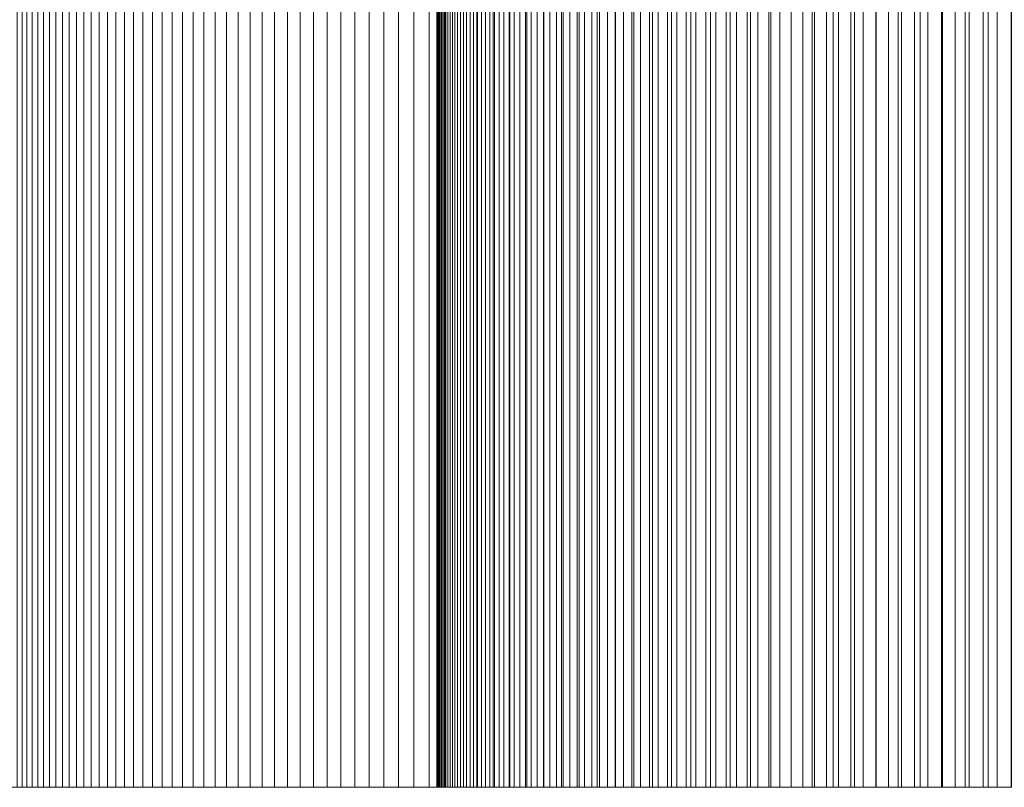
# Model space of a CAD drawing. Header units: centimetres. Extents: x -72 to 74, y -14 to 13.
# Tile 22 of 61: x -15.48 to -13.34, y 9.3 to 10.98. Entities that reach past the tile are written whole.
import ezdxf

# ---------------------------------------------------------------- set-up
doc = ezdxf.new("R2010")
doc.units = ezdxf.units.CM
doc.header["$LTSCALE"] = 2.54
doc.layers.add('Lucido design-1', color=7, linetype='Continuous')

# ---------------------------------------------------------------- blocks, each defined once
blk = doc.blocks.new('Gruppo-2-1')
at = {"color": 230, "linetype": 'Continuous', "lineweight": 9}
for points in [[(-15.5734, 13.3, -58.895), (-15.5734, 9.3, -58.895), (29.3447, 9.3, -58.895), (29.3447, 13.3, -58.895)], [(-15.4789, 13.3, 98.9622), (-15.4789, 9.3, 98.9622), (-15.4892, 9.3, 98.7999), (-15.4892, 13.3, 98.7999)], [(-15.4681, 13.3, 99.1246), (-15.4681, 9.3, 99.1246), (-15.4789, 9.3, 98.9622), (-15.4789, 13.3, 98.9622)], [(-15.4567, 13.3, 99.2868), (-15.4567, 9.3, 99.2868), (-15.4681, 9.3, 99.1246), (-15.4681, 13.3, 99.1246)], [(-15.4447, 13.3, 99.4491), (-15.4447, 9.3, 99.4491), (-15.4567, 9.3, 99.2868), (-15.4567, 13.3, 99.2868)], [(-15.4321, 13.3, 99.6113), (-15.4321, 9.3, 99.6113), (-15.4447, 9.3, 99.4491), (-15.4447, 13.3, 99.4491)], [(-15.419, 13.3, 99.7734), (-15.419, 9.3, 99.7734), (-15.4321, 9.3, 99.6113), (-15.4321, 13.3, 99.6113)], [(-15.4052, 13.3, 99.9355), (-15.4052, 9.3, 99.9355), (-15.419, 9.3, 99.7734), (-15.419, 13.3, 99.7734)], [(-15.3909, 13.3, 100.0976), (-15.3909, 9.3, 100.0976), (-15.4052, 9.3, 99.9355), (-15.4052, 13.3, 99.9355)], [(-15.3759, 13.3, 100.2596), (-15.3759, 9.3, 100.2596), (-15.3909, 9.3, 100.0976), (-15.3909, 13.3, 100.0976)], [(-15.3604, 13.3, 100.4215), (-15.3604, 9.3, 100.4215), (-15.3759, 9.3, 100.2596), (-15.3759, 13.3, 100.2596)], [(-15.3443, 13.3, 100.5834), (-15.3443, 9.3, 100.5834), (-15.3604, 9.3, 100.4215), (-15.3604, 13.3, 100.4215)], [(-15.3277, 13.3, 100.7452), (-15.3277, 9.3, 100.7452), (-15.3443, 9.3, 100.5834), (-15.3443, 13.3, 100.5834)], [(-15.3104, 13.3, 100.907), (-15.3104, 9.3, 100.907), (-15.3277, 9.3, 100.7452), (-15.3277, 13.3, 100.7452)], [(-15.2925, 13.3, 101.0687), (-15.2925, 9.3, 101.0687), (-15.3104, 9.3, 100.907), (-15.3104, 13.3, 100.907)], [(-15.2741, 13.3, 101.2304), (-15.2741, 9.3, 101.2304), (-15.2925, 9.3, 101.0687), (-15.2925, 13.3, 101.0687)], [(-15.2551, 13.3, 101.3919), (-15.2551, 9.3, 101.3919), (-15.2741, 9.3, 101.2304), (-15.2741, 13.3, 101.2304)], [(-15.2355, 13.3, 101.5534), (-15.2355, 9.3, 101.5534), (-15.2551, 9.3, 101.3919), (-15.2551, 13.3, 101.3919)], [(-15.2153, 13.3, 101.7148), (-15.2153, 9.3, 101.7148), (-15.2355, 9.3, 101.5534), (-15.2355, 13.3, 101.5534)], [(-15.1945, 13.3, 101.8762), (-15.1945, 9.3, 101.8762), (-15.2153, 9.3, 101.7148), (-15.2153, 13.3, 101.7148)], [(-15.1732, 13.3, 102.0375), (-15.1732, 9.3, 102.0375), (-15.1945, 9.3, 101.8762), (-15.1945, 13.3, 101.8762)], [(-15.1513, 13.3, 102.1987), (-15.1513, 9.3, 102.1987), (-15.1732, 9.3, 102.0375), (-15.1732, 13.3, 102.0375)], [(-15.1287, 13.3, 102.3598), (-15.1287, 9.3, 102.3598), (-15.1513, 9.3, 102.1987), (-15.1513, 13.3, 102.1987)], [(-15.1056, 13.3, 102.5208), (-15.1056, 9.3, 102.5208), (-15.1287, 9.3, 102.3598), (-15.1287, 13.3, 102.3598)], [(-15.082, 13.3, 102.6818), (-15.082, 9.3, 102.6818), (-15.1056, 9.3, 102.5208), (-15.1056, 13.3, 102.5208)], [(-15.0577, 13.3, 102.8427), (-15.0577, 9.3, 102.8427), (-15.082, 9.3, 102.6818), (-15.082, 13.3, 102.6818)], [(-15.0329, 13.3, 103.0034), (-15.0329, 9.3, 103.0034), (-15.0577, 9.3, 102.8427), (-15.0577, 13.3, 102.8427)], [(-15.0074, 13.3, 103.1641), (-15.0074, 9.3, 103.1641), (-15.0329, 9.3, 103.0034), (-15.0329, 13.3, 103.0034)], [(-14.9814, 13.3, 103.3247), (-14.9814, 9.3, 103.3247), (-15.0074, 9.3, 103.1641), (-15.0074, 13.3, 103.1641)], [(-14.9549, 13.3, 103.4852), (-14.9549, 9.3, 103.4852), (-14.9814, 9.3, 103.3247), (-14.9814, 13.3, 103.3247)], [(-14.9277, 13.3, 103.6456), (-14.9277, 9.3, 103.6456), (-14.9549, 9.3, 103.4852), (-14.9549, 13.3, 103.4852)], [(-14.8999, 13.3, 103.8059), (-14.8999, 9.3, 103.8059), (-14.9277, 9.3, 103.6456), (-14.9277, 13.3, 103.6456)], [(-14.8716, 13.3, 103.9661), (-14.8716, 9.3, 103.9661), (-14.8999, 9.3, 103.8059), (-14.8999, 13.3, 103.8059)], [(-14.8427, 13.3, 104.1262), (-14.8427, 9.3, 104.1262), (-14.8716, 9.3, 103.9661), (-14.8716, 13.3, 103.9661)], [(-14.8132, 13.3, 104.2862), (-14.8132, 9.3, 104.2862), (-14.8427, 9.3, 104.1262), (-14.8427, 13.3, 104.1262)], [(-14.7832, 13.3, 104.4461), (-14.7832, 9.3, 104.4461), (-14.8132, 9.3, 104.2862), (-14.8132, 13.3, 104.2862)], [(-14.7525, 13.3, 104.6059), (-14.7525, 9.3, 104.6059), (-14.7832, 9.3, 104.4461), (-14.7832, 13.3, 104.4461)], [(-14.7213, 13.3, 104.7655), (-14.7213, 9.3, 104.7655), (-14.7525, 9.3, 104.6059), (-14.7525, 13.3, 104.6059)], [(-14.6895, 13.3, 104.9251), (-14.6895, 9.3, 104.9251), (-14.7213, 9.3, 104.7655), (-14.7213, 13.3, 104.7655)], [(-14.6572, 13.3, 105.0845), (-14.6572, 9.3, 105.0845), (-14.6895, 9.3, 104.9251), (-14.6895, 13.3, 104.9251)], [(-14.6242, 13.3, 105.2438), (-14.6242, 9.3, 105.2438), (-14.6572, 9.3, 105.0845), (-14.6572, 13.3, 105.0845)], [(-14.5907, 13.3, 105.403), (-14.5907, 9.3, 105.403), (-14.6242, 9.3, 105.2438), (-14.6242, 13.3, 105.2438)], [(-14.5566, 13.3, 105.5621), (-14.5566, 9.3, 105.5621), (-14.5907, 9.3, 105.403), (-14.5907, 13.3, 105.403)], [(-14.5734, 13.3, 96.0359), (-14.5734, 9.3, 96.0359), (-14.5733, 9.3, 96.1695), (-14.5733, 13.3, 96.1695)], [(-14.5734, 13.3, -57.895), (-14.5734, 9.3, -57.895), (-14.5734, 9.3, 96.0359), (-14.5734, 13.3, 96.0359)], [(29.3447, 13.3, -57.895), (29.3447, 9.3, -57.895), (-14.5734, 9.3, -57.895), (-14.5734, 13.3, -57.895)], [(-14.5733, 13.3, 96.1695), (-14.5733, 9.3, 96.1695), (-14.5727, 9.3, 96.303), (-14.5727, 13.3, 96.303)], [(-14.5727, 13.3, 96.303), (-14.5727, 9.3, 96.303), (-14.5717, 9.3, 96.4365), (-14.5717, 13.3, 96.4365)], [(-14.5717, 13.3, 96.4365), (-14.5717, 9.3, 96.4365), (-14.5704, 9.3, 96.57), (-14.5704, 13.3, 96.57)], [(-14.5704, 13.3, 96.57), (-14.5704, 9.3, 96.57), (-14.5686, 9.3, 96.7036), (-14.5686, 13.3, 96.7036)], [(-14.5686, 13.3, 96.7036), (-14.5686, 9.3, 96.7036), (-14.5664, 9.3, 96.8371), (-14.5664, 13.3, 96.8371)], [(-14.5664, 13.3, 96.8371), (-14.5664, 9.3, 96.8371), (-14.5638, 9.3, 96.9706), (-14.5638, 13.3, 96.9706)], [(-14.5638, 13.3, 96.9706), (-14.5638, 9.3, 96.9706), (-14.5608, 9.3, 97.1041), (-14.5608, 13.3, 97.1041)], [(-14.5608, 13.3, 97.1041), (-14.5608, 9.3, 97.1041), (-14.5575, 9.3, 97.2375), (-14.5575, 13.3, 97.2375)], [(-14.5575, 13.3, 97.2375), (-14.5575, 9.3, 97.2375), (-14.5537, 9.3, 97.371), (-14.5537, 13.3, 97.371)], [(-14.522, 13.3, 105.721), (-14.522, 9.3, 105.721), (-14.5566, 9.3, 105.5621), (-14.5566, 13.3, 105.5621)], [(-14.5537, 13.3, 97.371), (-14.5537, 9.3, 97.371), (-14.5495, 9.3, 97.5045), (-14.5495, 13.3, 97.5045)], [(-14.5495, 13.3, 97.5045), (-14.5495, 9.3, 97.5045), (-14.5448, 9.3, 97.6379), (-14.5448, 13.3, 97.6379)], [(-14.5448, 13.3, 97.6379), (-14.5448, 9.3, 97.6379), (-14.5398, 9.3, 97.7714), (-14.5398, 13.3, 97.7714)], [(-14.5398, 13.3, 97.7714), (-14.5398, 9.3, 97.7714), (-14.5344, 9.3, 97.9048), (-14.5344, 13.3, 97.9048)], [(-14.5344, 13.3, 97.9048), (-14.5344, 9.3, 97.9048), (-14.5286, 9.3, 98.0382), (-14.5286, 13.3, 98.0382)], [(-14.5286, 13.3, 98.0382), (-14.5286, 9.3, 98.0382), (-14.5224, 9.3, 98.1716), (-14.5224, 13.3, 98.1716)], [(-14.5224, 13.3, 98.1716), (-14.5224, 9.3, 98.1716), (-14.5157, 9.3, 98.3049), (-14.5157, 13.3, 98.3049)], [(-14.4867, 13.3, 105.8798), (-14.4867, 9.3, 105.8798), (-14.522, 9.3, 105.721), (-14.522, 13.3, 105.721)], [(-14.5157, 13.3, 98.3049), (-14.5157, 9.3, 98.3049), (-14.5087, 9.3, 98.4383), (-14.5087, 13.3, 98.4383)], [(-14.5087, 13.3, 98.4383), (-14.5087, 9.3, 98.4383), (-14.5013, 9.3, 98.5716), (-14.5013, 13.3, 98.5716)], [(-14.5013, 13.3, 98.5716), (-14.5013, 9.3, 98.5716), (-14.4934, 9.3, 98.7049), (-14.4934, 13.3, 98.7049)], [(-14.4934, 13.3, 98.7049), (-14.4934, 9.3, 98.7049), (-14.4852, 9.3, 98.8381), (-14.4852, 13.3, 98.8381)], [(-14.4509, 13.3, 106.0385), (-14.4509, 9.3, 106.0385), (-14.4867, 9.3, 105.8798), (-14.4867, 13.3, 105.8798)], [(-14.4852, 13.3, 98.8381), (-14.4852, 9.3, 98.8381), (-14.4765, 9.3, 98.9714), (-14.4765, 13.3, 98.9714)], [(-14.4765, 13.3, 98.9714), (-14.4765, 9.3, 98.9714), (-14.4674, 9.3, 99.1046), (-14.4674, 13.3, 99.1046)], [(-14.4674, 13.3, 99.1046), (-14.4674, 9.3, 99.1046), (-14.458, 9.3, 99.2378), (-14.458, 13.3, 99.2378)], [(-14.458, 13.3, 99.2378), (-14.458, 9.3, 99.2378), (-14.4481, 9.3, 99.371), (-14.4481, 13.3, 99.371)], [(-14.4145, 13.3, 106.1971), (-14.4145, 9.3, 106.1971), (-14.4509, 9.3, 106.0385), (-14.4509, 13.3, 106.0385)], [(-14.4481, 13.3, 99.371), (-14.4481, 9.3, 99.371), (-14.4378, 9.3, 99.5041), (-14.4378, 13.3, 99.5041)], [(-14.4378, 13.3, 99.5041), (-14.4378, 9.3, 99.5041), (-14.4272, 9.3, 99.6372), (-14.4272, 13.3, 99.6372)], [(-14.4272, 13.3, 99.6372), (-14.4272, 9.3, 99.6372), (-14.4161, 9.3, 99.7703), (-14.4161, 13.3, 99.7703)], [(-14.4161, 13.3, 99.7703), (-14.4161, 9.3, 99.7703), (-14.4046, 9.3, 99.9033), (-14.4046, 13.3, 99.9033)], [(-14.3775, 13.3, 106.3555), (-14.3775, 9.3, 106.3555), (-14.4145, 9.3, 106.1971), (-14.4145, 13.3, 106.1971)], [(-14.4046, 13.3, 99.9033), (-14.4046, 9.3, 99.9033), (-14.3927, 9.3, 100.0363), (-14.3927, 13.3, 100.0363)], [(-14.3927, 13.3, 100.0363), (-14.3927, 9.3, 100.0363), (-14.3804, 9.3, 100.1692), (-14.3804, 13.3, 100.1692)], [(-14.3804, 13.3, 100.1692), (-14.3804, 9.3, 100.1692), (-14.3677, 9.3, 100.3022), (-14.3677, 13.3, 100.3022)], [(-14.34, 13.3, 106.5138), (-14.34, 9.3, 106.5138), (-14.3775, 9.3, 106.3555), (-14.3775, 13.3, 106.3555)], [(-14.3677, 13.3, 100.3022), (-14.3677, 9.3, 100.3022), (-14.3547, 9.3, 100.435), (-14.3547, 13.3, 100.435)], [(-14.3547, 13.3, 100.435), (-14.3547, 9.3, 100.435), (-14.3412, 9.3, 100.5679), (-14.3412, 13.3, 100.5679)], [(-14.3412, 13.3, 100.5679), (-14.3412, 9.3, 100.5679), (-14.3273, 9.3, 100.7007), (-14.3273, 13.3, 100.7007)], [(-14.3019, 13.3, 106.672), (-14.3019, 9.3, 106.672), (-14.34, 9.3, 106.5138), (-14.34, 13.3, 106.5138)], [(-14.3273, 13.3, 100.7007), (-14.3273, 9.3, 100.7007), (-14.3129, 9.3, 100.8335), (-14.3129, 13.3, 100.8335)], [(-14.3129, 13.3, 100.8335), (-14.3129, 9.3, 100.8335), (-14.2982, 9.3, 100.9662), (-14.2982, 13.3, 100.9662)], [(-14.2632, 13.3, 106.83), (-14.2632, 9.3, 106.83), (-14.3019, 9.3, 106.672), (-14.3019, 13.3, 106.672)], [(-14.2982, 13.3, 100.9662), (-14.2982, 9.3, 100.9662), (-14.2831, 9.3, 101.0988), (-14.2831, 13.3, 101.0988)], [(-14.2831, 13.3, 101.0988), (-14.2831, 9.3, 101.0988), (-14.2676, 9.3, 101.2315), (-14.2676, 13.3, 101.2315)], [(-14.2676, 13.3, 101.2315), (-14.2676, 9.3, 101.2315), (-14.2517, 9.3, 101.364), (-14.2517, 13.3, 101.364)], [(-14.224, 13.3, 106.9879), (-14.224, 9.3, 106.9879), (-14.2632, 9.3, 106.83), (-14.2632, 13.3, 106.83)], [(-14.2517, 13.3, 101.364), (-14.2517, 9.3, 101.364), (-14.2354, 9.3, 101.4966), (-14.2354, 13.3, 101.4966)], [(-14.2354, 13.3, 101.4966), (-14.2354, 9.3, 101.4966), (-14.2187, 9.3, 101.629), (-14.2187, 13.3, 101.629)], [(-14.1842, 13.3, 107.1456), (-14.1842, 9.3, 107.1456), (-14.224, 9.3, 106.9879), (-14.224, 13.3, 106.9879)], [(-14.2187, 13.3, 101.629), (-14.2187, 9.3, 101.629), (-14.2015, 9.3, 101.7615), (-14.2015, 13.3, 101.7615)], [(-14.2015, 13.3, 101.7615), (-14.2015, 9.3, 101.7615), (-14.184, 9.3, 101.8938), (-14.184, 13.3, 101.8938)], [(-14.1438, 13.3, 107.3032), (-14.1438, 9.3, 107.3032), (-14.1842, 9.3, 107.1456), (-14.1842, 13.3, 107.1456)], [(-14.184, 13.3, 101.8938), (-14.184, 9.3, 101.8938), (-14.1661, 9.3, 102.0261), (-14.1661, 13.3, 102.0261)], [(-14.1661, 13.3, 102.0261), (-14.1661, 9.3, 102.0261), (-14.1478, 9.3, 102.1584), (-14.1478, 13.3, 102.1584)], [(-14.1478, 13.3, 102.1584), (-14.1478, 9.3, 102.1584), (-14.129, 9.3, 102.2906), (-14.129, 13.3, 102.2906)], [(-14.1028, 13.3, 107.4607), (-14.1028, 9.3, 107.4607), (-14.1438, 9.3, 107.3032), (-14.1438, 13.3, 107.3032)], [(-14.129, 13.3, 102.2906), (-14.129, 9.3, 102.2906), (-14.1099, 9.3, 102.4228), (-14.1099, 13.3, 102.4228)], [(-14.1099, 13.3, 102.4228), (-14.1099, 9.3, 102.4228), (-14.0904, 9.3, 102.5549), (-14.0904, 13.3, 102.5549)], [(-14.0613, 13.3, 107.618), (-14.0613, 9.3, 107.618), (-14.1028, 9.3, 107.4607), (-14.1028, 13.3, 107.4607)], [(-14.0904, 13.3, 102.5549), (-14.0904, 9.3, 102.5549), (-14.0705, 9.3, 102.6869), (-14.0705, 13.3, 102.6869)], [(-14.0705, 13.3, 102.6869), (-14.0705, 9.3, 102.6869), (-14.0501, 9.3, 102.8189), (-14.0501, 13.3, 102.8189)], [(-14.0192, 13.3, 107.7751), (-14.0192, 9.3, 107.7751), (-14.0613, 9.3, 107.618), (-14.0613, 13.3, 107.618)], [(-14.0501, 13.3, 102.8189), (-14.0501, 9.3, 102.8189), (-14.0294, 9.3, 102.9508), (-14.0294, 13.3, 102.9508)], [(-14.0294, 13.3, 102.9508), (-14.0294, 9.3, 102.9508), (-14.0083, 9.3, 103.0826), (-14.0083, 13.3, 103.0826)], [(-13.9765, 13.3, 107.9321), (-13.9765, 9.3, 107.9321), (-14.0192, 9.3, 107.7751), (-14.0192, 13.3, 107.7751)], [(-14.0083, 13.3, 103.0826), (-14.0083, 9.3, 103.0826), (-13.9867, 9.3, 103.2144), (-13.9867, 13.3, 103.2144)], [(-13.9867, 13.3, 103.2144), (-13.9867, 9.3, 103.2144), (-13.9648, 9.3, 103.3461), (-13.9648, 13.3, 103.3461)], [(-13.9333, 13.3, 108.0889), (-13.9333, 9.3, 108.0889), (-13.9765, 9.3, 107.9321), (-13.9765, 13.3, 107.9321)], [(-13.9648, 13.3, 103.3461), (-13.9648, 9.3, 103.3461), (-13.9425, 9.3, 103.4777), (-13.9425, 13.3, 103.4777)], [(-13.9425, 13.3, 103.4777), (-13.9425, 9.3, 103.4777), (-13.9197, 9.3, 103.6093), (-13.9197, 13.3, 103.6093)], [(-13.8895, 13.3, 108.2456), (-13.8895, 9.3, 108.2456), (-13.9333, 9.3, 108.0889), (-13.9333, 13.3, 108.0889)], [(-13.9197, 13.3, 103.6093), (-13.9197, 9.3, 103.6093), (-13.8966, 9.3, 103.7408), (-13.8966, 13.3, 103.7408)], [(-13.8966, 13.3, 103.7408), (-13.8966, 9.3, 103.7408), (-13.8731, 9.3, 103.8723), (-13.8731, 13.3, 103.8723)], [(-13.8451, 13.3, 108.4021), (-13.8451, 9.3, 108.4021), (-13.8895, 9.3, 108.2456), (-13.8895, 13.3, 108.2456)], [(-13.8731, 13.3, 103.8723), (-13.8731, 9.3, 103.8723), (-13.8492, 9.3, 104.0036), (-13.8492, 13.3, 104.0036)], [(-13.8492, 13.3, 104.0036), (-13.8492, 9.3, 104.0036), (-13.8248, 9.3, 104.1349), (-13.8248, 13.3, 104.1349)], [(-13.8002, 13.3, 108.5585), (-13.8002, 9.3, 108.5585), (-13.8451, 9.3, 108.4021), (-13.8451, 13.3, 108.4021)], [(-13.8248, 13.3, 104.1349), (-13.8248, 9.3, 104.1349), (-13.8001, 9.3, 104.2661), (-13.8001, 13.3, 104.2661)], [(-13.7547, 13.3, 108.7147), (-13.7547, 9.3, 108.7147), (-13.8002, 9.3, 108.5585), (-13.8002, 13.3, 108.5585)], [(-13.8001, 13.3, 104.2661), (-13.8001, 9.3, 104.2661), (-13.775, 9.3, 104.3973), (-13.775, 13.3, 104.3973)], [(-13.775, 13.3, 104.3973), (-13.775, 9.3, 104.3973), (-13.7495, 9.3, 104.5284), (-13.7495, 13.3, 104.5284)], [(-13.7087, 13.3, 108.8707), (-13.7087, 9.3, 108.8707), (-13.7547, 9.3, 108.7147), (-13.7547, 13.3, 108.7147)], [(-13.7495, 13.3, 104.5284), (-13.7495, 9.3, 104.5284), (-13.7236, 9.3, 104.6593), (-13.7236, 13.3, 104.6593)], [(-13.7236, 13.3, 104.6593), (-13.7236, 9.3, 104.6593), (-13.6972, 9.3, 104.7903), (-13.6972, 13.3, 104.7903)], [(-13.662, 13.3, 109.0266), (-13.662, 9.3, 109.0266), (-13.7087, 9.3, 108.8707), (-13.7087, 13.3, 108.8707)], [(-13.6972, 13.3, 104.7903), (-13.6972, 9.3, 104.7903), (-13.6705, 9.3, 104.9211), (-13.6705, 13.3, 104.9211)], [(-13.6705, 13.3, 104.9211), (-13.6705, 9.3, 104.9211), (-13.6434, 9.3, 105.0518), (-13.6434, 13.3, 105.0518)], [(-13.6149, 13.3, 109.1823), (-13.6149, 9.3, 109.1823), (-13.662, 9.3, 109.0266), (-13.662, 13.3, 109.0266)], [(-13.6434, 13.3, 105.0518), (-13.6434, 9.3, 105.0518), (-13.6159, 9.3, 105.1825), (-13.6159, 13.3, 105.1825)], [(-13.6159, 13.3, 105.1825), (-13.6159, 9.3, 105.1825), (-13.588, 9.3, 105.3131), (-13.588, 13.3, 105.3131)], [(-13.5671, 13.3, 109.3378), (-13.5671, 9.3, 109.3378), (-13.6149, 9.3, 109.1823), (-13.6149, 13.3, 109.1823)], [(-13.588, 13.3, 105.3131), (-13.588, 9.3, 105.3131), (-13.5597, 9.3, 105.4436), (-13.5597, 13.3, 105.4436)], [(-13.5188, 13.3, 109.4931), (-13.5188, 9.3, 109.4931), (-13.5671, 9.3, 109.3378), (-13.5671, 13.3, 109.3378)], [(-13.5597, 13.3, 105.4436), (-13.5597, 9.3, 105.4436), (-13.531, 9.3, 105.574), (-13.531, 13.3, 105.574)], [(-13.531, 13.3, 105.574), (-13.531, 9.3, 105.574), (-13.502, 9.3, 105.7043), (-13.502, 13.3, 105.7043)], [(-13.4699, 13.3, 109.6483), (-13.4699, 9.3, 109.6483), (-13.5188, 9.3, 109.4931), (-13.5188, 13.3, 109.4931)], [(-13.502, 13.3, 105.7043), (-13.502, 9.3, 105.7043), (-13.4725, 9.3, 105.8345), (-13.4725, 13.3, 105.8345)], [(-13.4725, 13.3, 105.8345), (-13.4725, 9.3, 105.8345), (-13.4426, 9.3, 105.9647), (-13.4426, 13.3, 105.9647)], [(-13.4205, 13.3, 109.8033), (-13.4205, 9.3, 109.8033), (-13.4699, 9.3, 109.6483), (-13.4699, 13.3, 109.6483)], [(-13.4426, 13.3, 105.9647), (-13.4426, 9.3, 105.9647), (-13.4123, 9.3, 106.0947), (-13.4123, 13.3, 106.0947)], [(-13.3705, 13.3, 109.9581), (-13.3705, 9.3, 109.9581), (-13.4205, 9.3, 109.8033), (-13.4205, 13.3, 109.8033)], [(-13.4123, 13.3, 106.0947), (-13.4123, 9.3, 106.0947), (-13.3816, 9.3, 106.2247), (-13.3816, 13.3, 106.2247)], [(-13.3816, 13.3, 106.2247), (-13.3816, 9.3, 106.2247), (-13.3506, 9.3, 106.3545), (-13.3506, 13.3, 106.3545)], [(-13.32, 13.3, 110.1127), (-13.32, 9.3, 110.1127), (-13.3705, 9.3, 109.9581), (-13.3705, 13.3, 109.9581)], [(-13.3506, 13.3, 106.3545), (-13.3506, 9.3, 106.3545), (-13.3191, 9.3, 106.4843), (-13.3191, 13.3, 106.4843)]]:
    blk.add_3dface(points, dxfattribs=at)
for points, invisible_edges in [([(-15.5734, 9.3, 96.0359), (-15.5688, 9.3, 96.6867), (-14.5727, 9.3, 96.303), (-15.5734, 9.3, 96.0359)], 15), ([(-15.5734, 9.3, 96.0359), (-14.5727, 9.3, 96.303), (-14.5733, 9.3, 96.1695), (-15.5734, 9.3, 96.0359)], 13), ([(-15.5734, 9.3, 96.0359), (-14.5733, 9.3, 96.1695), (-14.5734, 9.3, 96.0359), (-15.5734, 9.3, 96.0359)], 13), ([(-14.5734, 9.3, -57.895), (29.3447, 9.3, -58.895), (-15.5734, 9.3, -58.895), (-14.5734, 9.3, -57.895)], 13), ([(-15.5734, 9.3, 96.0359), (-14.5734, 9.3, 96.0359), (-14.5734, 9.3, -57.895), (-15.5734, 9.3, 96.0359)], 13), ([(-14.5734, 9.3, -57.895), (-15.5734, 9.3, -58.895), (-15.5734, 9.3, 96.0359), (-14.5734, 9.3, -57.895)], 13), ([(-15.5688, 9.3, 96.6867), (-15.5444, 9.3, 97.6624), (-14.5608, 9.3, 97.1041), (-15.5688, 9.3, 96.6867)], 15), ([(-15.5688, 9.3, 96.6867), (-14.5608, 9.3, 97.1041), (-14.5638, 9.3, 96.9706), (-15.5688, 9.3, 96.6867)], 13), ([(-15.5688, 9.3, 96.6867), (-14.5638, 9.3, 96.9706), (-14.5664, 9.3, 96.8371), (-15.5688, 9.3, 96.6867)], 13), ([(-15.5688, 9.3, 96.6867), (-14.5664, 9.3, 96.8371), (-14.5686, 9.3, 96.7036), (-15.5688, 9.3, 96.6867)], 13), ([(-15.5688, 9.3, 96.6867), (-14.5686, 9.3, 96.7036), (-14.5704, 9.3, 96.57), (-15.5688, 9.3, 96.6867)], 13), ([(-15.5688, 9.3, 96.6867), (-14.5704, 9.3, 96.57), (-14.5717, 9.3, 96.4365), (-15.5688, 9.3, 96.6867)], 13), ([(-15.5688, 9.3, 96.6867), (-14.5717, 9.3, 96.4365), (-14.5727, 9.3, 96.303), (-15.5688, 9.3, 96.6867)], 13), ([(-15.5444, 9.3, 97.6624), (-15.5079, 9.3, 98.475), (-14.5286, 9.3, 98.0382), (-15.5444, 9.3, 97.6624)], 15), ([(-15.5444, 9.3, 97.6624), (-14.5286, 9.3, 98.0382), (-14.5344, 9.3, 97.9048), (-15.5444, 9.3, 97.6624)], 13), ([(-15.5444, 9.3, 97.6624), (-14.5344, 9.3, 97.9048), (-14.5398, 9.3, 97.7714), (-15.5444, 9.3, 97.6624)], 13), ([(-15.5444, 9.3, 97.6624), (-14.5398, 9.3, 97.7714), (-14.5448, 9.3, 97.6379), (-15.5444, 9.3, 97.6624)], 13), ([(-15.5444, 9.3, 97.6624), (-14.5448, 9.3, 97.6379), (-14.5495, 9.3, 97.5045), (-15.5444, 9.3, 97.6624)], 13), ([(-15.5444, 9.3, 97.6624), (-14.5495, 9.3, 97.5045), (-14.5537, 9.3, 97.371), (-15.5444, 9.3, 97.6624)], 13), ([(-15.5444, 9.3, 97.6624), (-14.5537, 9.3, 97.371), (-14.5575, 9.3, 97.2375), (-15.5444, 9.3, 97.6624)], 13), ([(-15.5444, 9.3, 97.6624), (-14.5575, 9.3, 97.2375), (-14.5608, 9.3, 97.1041), (-15.5444, 9.3, 97.6624)], 13), ([(-15.5079, 9.3, 98.475), (-15.4892, 9.3, 98.7999), (-15.4789, 9.3, 98.9622), (-15.5079, 9.3, 98.475)], 13), ([(-15.5079, 9.3, 98.475), (-15.4789, 9.3, 98.9622), (-14.4934, 9.3, 98.7049), (-15.5079, 9.3, 98.475)], 15), ([(-15.5079, 9.3, 98.475), (-14.4934, 9.3, 98.7049), (-14.5013, 9.3, 98.5716), (-15.5079, 9.3, 98.475)], 13), ([(-15.5079, 9.3, 98.475), (-14.5013, 9.3, 98.5716), (-14.5087, 9.3, 98.4383), (-15.5079, 9.3, 98.475)], 13), ([(-15.5079, 9.3, 98.475), (-14.5087, 9.3, 98.4383), (-14.5157, 9.3, 98.3049), (-15.5079, 9.3, 98.475)], 13), ([(-15.5079, 9.3, 98.475), (-14.5157, 9.3, 98.3049), (-14.5224, 9.3, 98.1716), (-15.5079, 9.3, 98.475)], 13), ([(-15.5079, 9.3, 98.475), (-14.5224, 9.3, 98.1716), (-14.5286, 9.3, 98.0382), (-15.5079, 9.3, 98.475)], 13), ([(-15.4789, 9.3, 98.9622), (-15.4681, 9.3, 99.1246), (-15.4567, 9.3, 99.2868), (-15.4789, 9.3, 98.9622)], 12), ([(-15.4789, 9.3, 98.9622), (-15.4567, 9.3, 99.2868), (-15.4321, 9.3, 99.6113), (-15.4789, 9.3, 98.9622)], 15), ([(-15.4789, 9.3, 98.9622), (-15.4321, 9.3, 99.6113), (-15.4052, 9.3, 99.9355), (-15.4789, 9.3, 98.9622)], 15), ([(-15.4789, 9.3, 98.9622), (-15.4052, 9.3, 99.9355), (-14.4481, 9.3, 99.371), (-15.4789, 9.3, 98.9622)], 15), ([(-15.4789, 9.3, 98.9622), (-14.4481, 9.3, 99.371), (-14.458, 9.3, 99.2378), (-15.4789, 9.3, 98.9622)], 13), ([(-15.4789, 9.3, 98.9622), (-14.458, 9.3, 99.2378), (-14.4674, 9.3, 99.1046), (-15.4789, 9.3, 98.9622)], 13), ([(-15.4789, 9.3, 98.9622), (-14.4674, 9.3, 99.1046), (-14.4765, 9.3, 98.9714), (-15.4789, 9.3, 98.9622)], 13), ([(-15.4789, 9.3, 98.9622), (-14.4765, 9.3, 98.9714), (-14.4852, 9.3, 98.8381), (-15.4789, 9.3, 98.9622)], 13), ([(-15.4789, 9.3, 98.9622), (-14.4852, 9.3, 98.8381), (-14.4934, 9.3, 98.7049), (-15.4789, 9.3, 98.9622)], 13), ([(-15.4567, 9.3, 99.2868), (-15.4447, 9.3, 99.4491), (-15.4321, 9.3, 99.6113), (-15.4567, 9.3, 99.2868)], 12), ([(-15.4321, 9.3, 99.6113), (-15.419, 9.3, 99.7734), (-15.4052, 9.3, 99.9355), (-15.4321, 9.3, 99.6113)], 12), ([(-15.4052, 9.3, 99.9355), (-15.3909, 9.3, 100.0976), (-15.3759, 9.3, 100.2596), (-15.4052, 9.3, 99.9355)], 12), ([(-15.4052, 9.3, 99.9355), (-15.3759, 9.3, 100.2596), (-15.3443, 9.3, 100.5834), (-15.4052, 9.3, 99.9355)], 15), ([(-15.4052, 9.3, 99.9355), (-15.3443, 9.3, 100.5834), (-14.3804, 9.3, 100.1692), (-15.4052, 9.3, 99.9355)], 15), ([(-15.4052, 9.3, 99.9355), (-14.3804, 9.3, 100.1692), (-14.3927, 9.3, 100.0363), (-15.4052, 9.3, 99.9355)], 13), ([(-15.4052, 9.3, 99.9355), (-14.3927, 9.3, 100.0363), (-14.4046, 9.3, 99.9033), (-15.4052, 9.3, 99.9355)], 13), ([(-15.4052, 9.3, 99.9355), (-14.4046, 9.3, 99.9033), (-14.4161, 9.3, 99.7703), (-15.4052, 9.3, 99.9355)], 13), ([(-15.4052, 9.3, 99.9355), (-14.4161, 9.3, 99.7703), (-14.4272, 9.3, 99.6372), (-15.4052, 9.3, 99.9355)], 13), ([(-15.4052, 9.3, 99.9355), (-14.4272, 9.3, 99.6372), (-14.4378, 9.3, 99.5041), (-15.4052, 9.3, 99.9355)], 13), ([(-15.4052, 9.3, 99.9355), (-14.4378, 9.3, 99.5041), (-14.4481, 9.3, 99.371), (-15.4052, 9.3, 99.9355)], 13), ([(-15.3759, 9.3, 100.2596), (-15.3604, 9.3, 100.4215), (-15.3443, 9.3, 100.5834), (-15.3759, 9.3, 100.2596)], 12), ([(-15.3443, 9.3, 100.5834), (-15.3277, 9.3, 100.7452), (-15.3104, 9.3, 100.907), (-15.3443, 9.3, 100.5834)], 12), ([(-15.3443, 9.3, 100.5834), (-15.3104, 9.3, 100.907), (-15.2741, 9.3, 101.2304), (-15.3443, 9.3, 100.5834)], 15), ([(-15.3443, 9.3, 100.5834), (-15.2741, 9.3, 101.2304), (-14.3129, 9.3, 100.8335), (-15.3443, 9.3, 100.5834)], 15), ([(-15.3443, 9.3, 100.5834), (-14.3129, 9.3, 100.8335), (-14.3273, 9.3, 100.7007), (-15.3443, 9.3, 100.5834)], 13), ([(-15.3443, 9.3, 100.5834), (-14.3273, 9.3, 100.7007), (-14.3412, 9.3, 100.5679), (-15.3443, 9.3, 100.5834)], 13), ([(-15.3443, 9.3, 100.5834), (-14.3412, 9.3, 100.5679), (-14.3547, 9.3, 100.435), (-15.3443, 9.3, 100.5834)], 13), ([(-15.3443, 9.3, 100.5834), (-14.3547, 9.3, 100.435), (-14.3677, 9.3, 100.3022), (-15.3443, 9.3, 100.5834)], 13), ([(-15.3443, 9.3, 100.5834), (-14.3677, 9.3, 100.3022), (-14.3804, 9.3, 100.1692), (-15.3443, 9.3, 100.5834)], 13), ([(-15.3104, 9.3, 100.907), (-15.2925, 9.3, 101.0687), (-15.2741, 9.3, 101.2304), (-15.3104, 9.3, 100.907)], 12), ([(-15.2741, 9.3, 101.2304), (-15.2551, 9.3, 101.3919), (-15.2355, 9.3, 101.5534), (-15.2741, 9.3, 101.2304)], 12), ([(-15.2741, 9.3, 101.2304), (-15.2355, 9.3, 101.5534), (-15.1945, 9.3, 101.8762), (-15.2741, 9.3, 101.2304)], 15), ([(-15.2741, 9.3, 101.2304), (-15.1945, 9.3, 101.8762), (-14.2354, 9.3, 101.4966), (-15.2741, 9.3, 101.2304)], 15), ([(-15.2741, 9.3, 101.2304), (-14.2354, 9.3, 101.4966), (-14.2517, 9.3, 101.364), (-15.2741, 9.3, 101.2304)], 13), ([(-15.2741, 9.3, 101.2304), (-14.2517, 9.3, 101.364), (-14.2676, 9.3, 101.2315), (-15.2741, 9.3, 101.2304)], 13), ([(-15.2741, 9.3, 101.2304), (-14.2676, 9.3, 101.2315), (-14.2831, 9.3, 101.0988), (-15.2741, 9.3, 101.2304)], 13), ([(-15.2741, 9.3, 101.2304), (-14.2831, 9.3, 101.0988), (-14.2982, 9.3, 100.9662), (-15.2741, 9.3, 101.2304)], 13), ([(-15.2741, 9.3, 101.2304), (-14.2982, 9.3, 100.9662), (-14.3129, 9.3, 100.8335), (-15.2741, 9.3, 101.2304)], 13), ([(-15.2355, 9.3, 101.5534), (-15.2153, 9.3, 101.7148), (-15.1945, 9.3, 101.8762), (-15.2355, 9.3, 101.5534)], 12), ([(-15.1945, 9.3, 101.8762), (-15.1732, 9.3, 102.0375), (-15.1287, 9.3, 102.3598), (-15.1945, 9.3, 101.8762)], 14), ([(-15.1945, 9.3, 101.8762), (-15.1287, 9.3, 102.3598), (-15.082, 9.3, 102.6818), (-15.1945, 9.3, 101.8762)], 15), ([(-15.1945, 9.3, 101.8762), (-15.082, 9.3, 102.6818), (-14.1478, 9.3, 102.1584), (-15.1945, 9.3, 101.8762)], 15), ([(-15.1945, 9.3, 101.8762), (-14.1478, 9.3, 102.1584), (-14.1661, 9.3, 102.0261), (-15.1945, 9.3, 101.8762)], 13), ([(-15.1945, 9.3, 101.8762), (-14.1661, 9.3, 102.0261), (-14.184, 9.3, 101.8938), (-15.1945, 9.3, 101.8762)], 13), ([(-15.1945, 9.3, 101.8762), (-14.184, 9.3, 101.8938), (-14.2015, 9.3, 101.7615), (-15.1945, 9.3, 101.8762)], 13), ([(-15.1945, 9.3, 101.8762), (-14.2015, 9.3, 101.7615), (-14.2187, 9.3, 101.629), (-15.1945, 9.3, 101.8762)], 13), ([(-15.1945, 9.3, 101.8762), (-14.2187, 9.3, 101.629), (-14.2354, 9.3, 101.4966), (-15.1945, 9.3, 101.8762)], 13), ([(-15.1732, 9.3, 102.0375), (-15.1513, 9.3, 102.1987), (-15.1287, 9.3, 102.3598), (-15.1732, 9.3, 102.0375)], 12), ([(-15.1287, 9.3, 102.3598), (-15.1056, 9.3, 102.5208), (-15.082, 9.3, 102.6818), (-15.1287, 9.3, 102.3598)], 12), ([(-15.082, 9.3, 102.6818), (-15.0577, 9.3, 102.8427), (-15.0329, 9.3, 103.0034), (-15.082, 9.3, 102.6818)], 12), ([(-15.082, 9.3, 102.6818), (-15.0329, 9.3, 103.0034), (-14.9814, 9.3, 103.3247), (-15.082, 9.3, 102.6818)], 15), ([(-15.082, 9.3, 102.6818), (-14.9814, 9.3, 103.3247), (-14.8999, 9.3, 103.8059), (-15.082, 9.3, 102.6818)], 15), ([(-15.082, 9.3, 102.6818), (-14.8999, 9.3, 103.8059), (-14.0083, 9.3, 103.0826), (-15.082, 9.3, 102.6818)], 15), ([(-15.082, 9.3, 102.6818), (-14.0083, 9.3, 103.0826), (-14.0294, 9.3, 102.9508), (-15.082, 9.3, 102.6818)], 13), ([(-15.082, 9.3, 102.6818), (-14.0294, 9.3, 102.9508), (-14.0501, 9.3, 102.8189), (-15.082, 9.3, 102.6818)], 13), ([(-15.082, 9.3, 102.6818), (-14.0501, 9.3, 102.8189), (-14.0705, 9.3, 102.6869), (-15.082, 9.3, 102.6818)], 13), ([(-15.082, 9.3, 102.6818), (-14.0705, 9.3, 102.6869), (-14.0904, 9.3, 102.5549), (-15.082, 9.3, 102.6818)], 13), ([(-15.082, 9.3, 102.6818), (-14.0904, 9.3, 102.5549), (-14.1099, 9.3, 102.4228), (-15.082, 9.3, 102.6818)], 13), ([(-15.082, 9.3, 102.6818), (-14.1099, 9.3, 102.4228), (-14.129, 9.3, 102.2906), (-15.082, 9.3, 102.6818)], 13), ([(-15.082, 9.3, 102.6818), (-14.129, 9.3, 102.2906), (-14.1478, 9.3, 102.1584), (-15.082, 9.3, 102.6818)], 13), ([(-15.0329, 9.3, 103.0034), (-15.0074, 9.3, 103.1641), (-14.9814, 9.3, 103.3247), (-15.0329, 9.3, 103.0034)], 12), ([(-14.9814, 9.3, 103.3247), (-14.9549, 9.3, 103.4852), (-14.8999, 9.3, 103.8059), (-14.9814, 9.3, 103.3247)], 14), ([(-14.9549, 9.3, 103.4852), (-14.9277, 9.3, 103.6456), (-14.8999, 9.3, 103.8059), (-14.9549, 9.3, 103.4852)], 12), ([(-14.8999, 9.3, 103.8059), (-14.8716, 9.3, 103.9661), (-14.8427, 9.3, 104.1262), (-14.8999, 9.3, 103.8059)], 12), ([(-14.8999, 9.3, 103.8059), (-14.8427, 9.3, 104.1262), (-14.7525, 9.3, 104.6059), (-14.8999, 9.3, 103.8059)], 15), ([(-14.8999, 9.3, 103.8059), (-14.7525, 9.3, 104.6059), (-13.8492, 9.3, 104.0036), (-14.8999, 9.3, 103.8059)], 15), ([(-14.8999, 9.3, 103.8059), (-13.8492, 9.3, 104.0036), (-13.8731, 9.3, 103.8723), (-14.8999, 9.3, 103.8059)], 13), ([(-14.8999, 9.3, 103.8059), (-13.8731, 9.3, 103.8723), (-13.8966, 9.3, 103.7408), (-14.8999, 9.3, 103.8059)], 13), ([(-14.8999, 9.3, 103.8059), (-13.8966, 9.3, 103.7408), (-13.9197, 9.3, 103.6093), (-14.8999, 9.3, 103.8059)], 13), ([(-14.8999, 9.3, 103.8059), (-13.9197, 9.3, 103.6093), (-13.9425, 9.3, 103.4777), (-14.8999, 9.3, 103.8059)], 13), ([(-14.8999, 9.3, 103.8059), (-13.9425, 9.3, 103.4777), (-13.9648, 9.3, 103.3461), (-14.8999, 9.3, 103.8059)], 13), ([(-14.8999, 9.3, 103.8059), (-13.9648, 9.3, 103.3461), (-13.9867, 9.3, 103.2144), (-14.8999, 9.3, 103.8059)], 13), ([(-14.8999, 9.3, 103.8059), (-13.9867, 9.3, 103.2144), (-14.0083, 9.3, 103.0826), (-14.8999, 9.3, 103.8059)], 13), ([(-14.8427, 9.3, 104.1262), (-14.8132, 9.3, 104.2862), (-14.7525, 9.3, 104.6059), (-14.8427, 9.3, 104.1262)], 14), ([(-14.8132, 9.3, 104.2862), (-14.7832, 9.3, 104.4461), (-14.7525, 9.3, 104.6059), (-14.8132, 9.3, 104.2862)], 12), ([(-14.7525, 9.3, 104.6059), (-14.7213, 9.3, 104.7655), (-14.6572, 9.3, 105.0845), (-14.7525, 9.3, 104.6059)], 14), ([(-14.7525, 9.3, 104.6059), (-14.6572, 9.3, 105.0845), (-14.5566, 9.3, 105.5621), (-14.7525, 9.3, 104.6059)], 15), ([(-14.7525, 9.3, 104.6059), (-14.5566, 9.3, 105.5621), (-13.6705, 9.3, 104.9211), (-14.7525, 9.3, 104.6059)], 15), ([(-14.7525, 9.3, 104.6059), (-13.6705, 9.3, 104.9211), (-13.6972, 9.3, 104.7903), (-14.7525, 9.3, 104.6059)], 13), ([(-14.7525, 9.3, 104.6059), (-13.6972, 9.3, 104.7903), (-13.7236, 9.3, 104.6593), (-14.7525, 9.3, 104.6059)], 13), ([(-14.7525, 9.3, 104.6059), (-13.7236, 9.3, 104.6593), (-13.7495, 9.3, 104.5284), (-14.7525, 9.3, 104.6059)], 13), ([(-14.7525, 9.3, 104.6059), (-13.7495, 9.3, 104.5284), (-13.775, 9.3, 104.3973), (-14.7525, 9.3, 104.6059)], 13), ([(-14.7525, 9.3, 104.6059), (-13.775, 9.3, 104.3973), (-13.8001, 9.3, 104.2661), (-14.7525, 9.3, 104.6059)], 13), ([(-14.7525, 9.3, 104.6059), (-13.8001, 9.3, 104.2661), (-13.8248, 9.3, 104.1349), (-14.7525, 9.3, 104.6059)], 13), ([(-14.7525, 9.3, 104.6059), (-13.8248, 9.3, 104.1349), (-13.8492, 9.3, 104.0036), (-14.7525, 9.3, 104.6059)], 13), ([(-14.7213, 9.3, 104.7655), (-14.6895, 9.3, 104.9251), (-14.6572, 9.3, 105.0845), (-14.7213, 9.3, 104.7655)], 12), ([(-14.6572, 9.3, 105.0845), (-14.6242, 9.3, 105.2438), (-14.5566, 9.3, 105.5621), (-14.6572, 9.3, 105.0845)], 14), ([(-14.6242, 9.3, 105.2438), (-14.5907, 9.3, 105.403), (-14.5566, 9.3, 105.5621), (-14.6242, 9.3, 105.2438)], 12), ([(-14.5734, 9.3, -57.895), (29.3447, 9.3, -57.895), (29.3447, 9.3, -58.895), (-14.5734, 9.3, -57.895)], 12), ([(-14.5566, 9.3, 105.5621), (-14.522, 9.3, 105.721), (-14.4867, 9.3, 105.8798), (-14.5566, 9.3, 105.5621)], 12), ([(-14.5566, 9.3, 105.5621), (-14.4867, 9.3, 105.8798), (-14.3775, 9.3, 106.3555), (-14.5566, 9.3, 105.5621)], 15), ([(-14.5566, 9.3, 105.5621), (-14.3775, 9.3, 106.3555), (-13.502, 9.3, 105.7043), (-14.5566, 9.3, 105.5621)], 15), ([(-14.5566, 9.3, 105.5621), (-13.502, 9.3, 105.7043), (-13.531, 9.3, 105.574), (-14.5566, 9.3, 105.5621)], 13), ([(-14.5566, 9.3, 105.5621), (-13.531, 9.3, 105.574), (-13.5597, 9.3, 105.4436), (-14.5566, 9.3, 105.5621)], 13), ([(-14.5566, 9.3, 105.5621), (-13.5597, 9.3, 105.4436), (-13.588, 9.3, 105.3131), (-14.5566, 9.3, 105.5621)], 13), ([(-14.5566, 9.3, 105.5621), (-13.588, 9.3, 105.3131), (-13.6159, 9.3, 105.1825), (-14.5566, 9.3, 105.5621)], 13), ([(-14.5566, 9.3, 105.5621), (-13.6159, 9.3, 105.1825), (-13.6434, 9.3, 105.0518), (-14.5566, 9.3, 105.5621)], 13), ([(-14.5566, 9.3, 105.5621), (-13.6434, 9.3, 105.0518), (-13.6705, 9.3, 104.9211), (-14.5566, 9.3, 105.5621)], 13), ([(-14.4867, 9.3, 105.8798), (-14.4509, 9.3, 106.0385), (-14.3775, 9.3, 106.3555), (-14.4867, 9.3, 105.8798)], 14), ([(-14.4509, 9.3, 106.0385), (-14.4145, 9.3, 106.1971), (-14.3775, 9.3, 106.3555), (-14.4509, 9.3, 106.0385)], 12), ([(-14.3775, 9.3, 106.3555), (-14.34, 9.3, 106.5138), (-14.3019, 9.3, 106.672), (-14.3775, 9.3, 106.3555)], 12), ([(-14.3775, 9.3, 106.3555), (-14.3019, 9.3, 106.672), (-14.2632, 9.3, 106.83), (-14.3775, 9.3, 106.3555)], 13), ([(-14.3775, 9.3, 106.3555), (-14.2632, 9.3, 106.83), (-13.3506, 9.3, 106.3545), (-14.3775, 9.3, 106.3555)], 15), ([(-14.3775, 9.3, 106.3555), (-13.3506, 9.3, 106.3545), (-13.3816, 9.3, 106.2247), (-14.3775, 9.3, 106.3555)], 13), ([(-14.3775, 9.3, 106.3555), (-13.3816, 9.3, 106.2247), (-13.4123, 9.3, 106.0947), (-14.3775, 9.3, 106.3555)], 13), ([(-14.3775, 9.3, 106.3555), (-13.4123, 9.3, 106.0947), (-13.4426, 9.3, 105.9647), (-14.3775, 9.3, 106.3555)], 13), ([(-14.3775, 9.3, 106.3555), (-13.4426, 9.3, 105.9647), (-13.4725, 9.3, 105.8345), (-14.3775, 9.3, 106.3555)], 13), ([(-14.3775, 9.3, 106.3555), (-13.4725, 9.3, 105.8345), (-13.502, 9.3, 105.7043), (-14.3775, 9.3, 106.3555)], 13), ([(-14.2632, 9.3, 106.83), (-14.224, 9.3, 106.9879), (-14.1842, 9.3, 107.1456), (-14.2632, 9.3, 106.83)], 12), ([(-14.2632, 9.3, 106.83), (-14.1842, 9.3, 107.1456), (-14.1438, 9.3, 107.3032), (-14.2632, 9.3, 106.83)], 13), ([(-14.2632, 9.3, 106.83), (-14.1438, 9.3, 107.3032), (-14.0613, 9.3, 107.618), (-14.2632, 9.3, 106.83)], 15), ([(-14.2632, 9.3, 106.83), (-14.0613, 9.3, 107.618), (-13.1894, 9.3, 107.0024), (-14.2632, 9.3, 106.83)], 15), ([(-14.2632, 9.3, 106.83), (-13.1894, 9.3, 107.0024), (-13.2224, 9.3, 106.873), (-14.2632, 9.3, 106.83)], 13), ([(-14.2632, 9.3, 106.83), (-13.2224, 9.3, 106.873), (-13.255, 9.3, 106.7435), (-14.2632, 9.3, 106.83)], 13), ([(-14.2632, 9.3, 106.83), (-13.255, 9.3, 106.7435), (-13.2873, 9.3, 106.614), (-14.2632, 9.3, 106.83)], 13), ([(-14.2632, 9.3, 106.83), (-13.2873, 9.3, 106.614), (-13.3191, 9.3, 106.4843), (-14.2632, 9.3, 106.83)], 13), ([(-14.2632, 9.3, 106.83), (-13.3191, 9.3, 106.4843), (-13.3506, 9.3, 106.3545), (-14.2632, 9.3, 106.83)], 13), ([(-14.1438, 9.3, 107.3032), (-14.1028, 9.3, 107.4607), (-14.0613, 9.3, 107.618), (-14.1438, 9.3, 107.3032)], 12), ([(-14.0613, 9.3, 107.618), (-14.0192, 9.3, 107.7751), (-13.9765, 9.3, 107.9321), (-14.0613, 9.3, 107.618)], 12), ([(-14.0613, 9.3, 107.618), (-13.9765, 9.3, 107.9321), (-13.8895, 9.3, 108.2456), (-14.0613, 9.3, 107.618)], 15), ([(-14.0613, 9.3, 107.618), (-13.8895, 9.3, 108.2456), (-13.8002, 9.3, 108.5585), (-14.0613, 9.3, 107.618)], 15), ([(-14.0613, 9.3, 107.618), (-13.8002, 9.3, 108.5585), (-12.983, 9.3, 107.7765), (-14.0613, 9.3, 107.618)], 15), ([(-14.0613, 9.3, 107.618), (-12.983, 9.3, 107.7765), (-13.0184, 9.3, 107.6478), (-14.0613, 9.3, 107.618)], 13), ([(-14.0613, 9.3, 107.618), (-13.0184, 9.3, 107.6478), (-13.0533, 9.3, 107.5189), (-14.0613, 9.3, 107.618)], 13), ([(-14.0613, 9.3, 107.618), (-13.0533, 9.3, 107.5189), (-13.0879, 9.3, 107.3899), (-14.0613, 9.3, 107.618)], 13), ([(-14.0613, 9.3, 107.618), (-13.0879, 9.3, 107.3899), (-13.1221, 9.3, 107.2609), (-14.0613, 9.3, 107.618)], 13), ([(-14.0613, 9.3, 107.618), (-13.1221, 9.3, 107.2609), (-13.156, 9.3, 107.1317), (-14.0613, 9.3, 107.618)], 13), ([(-14.0613, 9.3, 107.618), (-13.156, 9.3, 107.1317), (-13.1894, 9.3, 107.0024), (-14.0613, 9.3, 107.618)], 13), ([(-13.9765, 9.3, 107.9321), (-13.9333, 9.3, 108.0889), (-13.8895, 9.3, 108.2456), (-13.9765, 9.3, 107.9321)], 12), ([(-13.8895, 9.3, 108.2456), (-13.8451, 9.3, 108.4021), (-13.8002, 9.3, 108.5585), (-13.8895, 9.3, 108.2456)], 12), ([(-13.8002, 9.3, 108.5585), (-13.7547, 9.3, 108.7147), (-13.7087, 9.3, 108.8707), (-13.8002, 9.3, 108.5585)], 12), ([(-13.8002, 9.3, 108.5585), (-13.7087, 9.3, 108.8707), (-13.6149, 9.3, 109.1823), (-13.8002, 9.3, 108.5585)], 15), ([(-13.8002, 9.3, 108.5585), (-13.6149, 9.3, 109.1823), (-12.7625, 9.3, 108.5467), (-13.8002, 9.3, 108.5585)], 15), ([(-13.8002, 9.3, 108.5585), (-12.7625, 9.3, 108.5467), (-12.8002, 9.3, 108.4186), (-13.8002, 9.3, 108.5585)], 13), ([(-13.8002, 9.3, 108.5585), (-12.8002, 9.3, 108.4186), (-12.8376, 9.3, 108.2904), (-13.8002, 9.3, 108.5585)], 13), ([(-13.8002, 9.3, 108.5585), (-12.8376, 9.3, 108.2904), (-12.8745, 9.3, 108.1621), (-13.8002, 9.3, 108.5585)], 13), ([(-13.8002, 9.3, 108.5585), (-12.8745, 9.3, 108.1621), (-12.9111, 9.3, 108.0337), (-13.8002, 9.3, 108.5585)], 13), ([(-13.8002, 9.3, 108.5585), (-12.9111, 9.3, 108.0337), (-12.9472, 9.3, 107.9052), (-13.8002, 9.3, 108.5585)], 13), ([(-13.8002, 9.3, 108.5585), (-12.9472, 9.3, 107.9052), (-12.983, 9.3, 107.7765), (-13.8002, 9.3, 108.5585)], 13), ([(-13.7087, 9.3, 108.8707), (-13.662, 9.3, 109.0266), (-13.6149, 9.3, 109.1823), (-13.7087, 9.3, 108.8707)], 12), ([(-13.6149, 9.3, 109.1823), (-13.5671, 9.3, 109.3378), (-13.5188, 9.3, 109.4931), (-13.6149, 9.3, 109.1823)], 12), ([(-13.6149, 9.3, 109.1823), (-13.5188, 9.3, 109.4931), (-13.32, 9.3, 110.1127), (-13.6149, 9.3, 109.1823)], 15), ([(-13.6149, 9.3, 109.1823), (-13.32, 9.3, 110.1127), (-12.5281, 9.3, 109.3128), (-13.6149, 9.3, 109.1823)], 15), ([(-13.6149, 9.3, 109.1823), (-12.5281, 9.3, 109.3128), (-12.5681, 9.3, 109.1854), (-13.6149, 9.3, 109.1823)], 13), ([(-13.6149, 9.3, 109.1823), (-12.5681, 9.3, 109.1854), (-12.6078, 9.3, 109.0579), (-13.6149, 9.3, 109.1823)], 13), ([(-13.6149, 9.3, 109.1823), (-12.6078, 9.3, 109.0579), (-12.6471, 9.3, 108.9303), (-13.6149, 9.3, 109.1823)], 13), ([(-13.6149, 9.3, 109.1823), (-12.6471, 9.3, 108.9303), (-12.6859, 9.3, 108.8026), (-13.6149, 9.3, 109.1823)], 13), ([(-13.6149, 9.3, 109.1823), (-12.6859, 9.3, 108.8026), (-12.7244, 9.3, 108.6747), (-13.6149, 9.3, 109.1823)], 13), ([(-13.6149, 9.3, 109.1823), (-12.7244, 9.3, 108.6747), (-12.7625, 9.3, 108.5467), (-13.6149, 9.3, 109.1823)], 13), ([(-13.5188, 9.3, 109.4931), (-13.4699, 9.3, 109.6483), (-13.4205, 9.3, 109.8033), (-13.5188, 9.3, 109.4931)], 12), ([(-13.5188, 9.3, 109.4931), (-13.4205, 9.3, 109.8033), (-13.32, 9.3, 110.1127), (-13.5188, 9.3, 109.4931)], 15), ([(-13.4205, 9.3, 109.8033), (-13.3705, 9.3, 109.9581), (-13.32, 9.3, 110.1127), (-13.4205, 9.3, 109.8033)], 12)]:
    blk.add_3dface(points, dxfattribs=dict(at, invisible_edges=invisible_edges))
blk = doc.blocks.new('Gruppo-3-1')
at = {"color": 230}
blk.add_blockref('Gruppo-2-1', (0, 0), dxfattribs=at)

msp = doc.modelspace()

# ---------------------------------------------------------------- block references
at = {"layer": 'Lucido design-1', "color": 230, "true_color": 0xff0066}
msp.add_blockref('Gruppo-3-1', (0, 0), dxfattribs=at)

doc.saveas('drawing.dxf')
